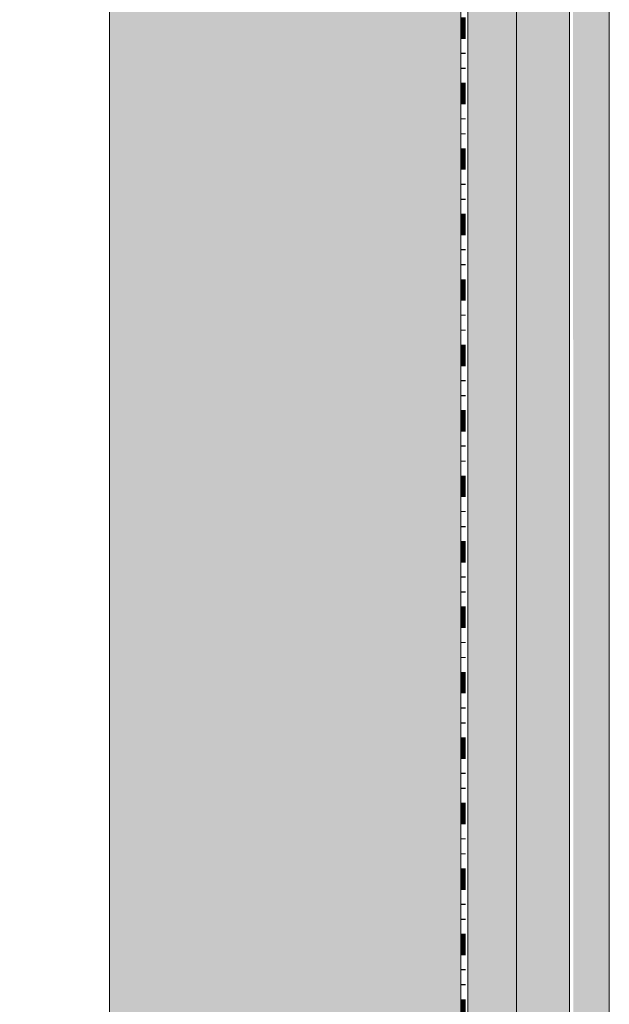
# Model space of a CAD drawing. Header units: millimetres. Extents: x -281 to 121694, y -16481 to 65128.
# Tile 103 of 256: x 22150 to 22216, y 22364 to 22476. Entities that reach past the tile are written whole.
import ezdxf

# ---------------------------------------------------------------- set-up
doc = ezdxf.new("R2010")
doc.units = ezdxf.units.MM
doc.linetypes.add('ARC FS 060 minutes', pattern=[7.2, 2.4, -1.6, 0, -1.6, 0, -1.6])
doc.layers.add('A--L$01A__Algemeen', color=7, linetype='Continuous', lineweight=5)
doc.layers.add('A--L3__Afbouw', color=2, linetype='Continuous', lineweight=5)

# ---------------------------------------------------------------- blocks, each defined once
blk = doc.blocks.new('65_GM_LIB_fire separation vertical_gen_arc - 060 minutes-2362788-L_80_ 16')
at = {"layer": 'A--L$01A__Algemeen', "linetype": 'ARC FS 060 minutes', "lineweight": 100}
blk.add_line((0, 0), (8340, 0), dxfattribs=at)
blk = doc.blocks.new('TBR-B-INS-BR-ARC-R25_rvt-1-L_80_ 16')
at = {"layer": 'A--L$01A__Algemeen', "color": 124, "lineweight": 9, "rotation": 89.9999999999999}
blk.add_blockref('65_GM_LIB_fire separation vertical_gen_arc - 060 minutes-2362788-L_80_ 16', (22200, 22059.07), dxfattribs=at)
blk = doc.blocks.new('NLRS_30_DO_UN_paneel-SH_gen_cpz1 - 32_30_paneel_gen-58057684-L_80_ 16')
at = {"layer": 'A--L3__Afbouw'}
for points in [[(565, -9.7), (565, 30), (-565, 30), (-565, -9.7), (324.91, -9.7)], [(-48.42, -22), (585, -22), (585, -16), (-585, -16), (-585, -22), (-421.76, -22)]]:
    blk.add_hatch(color=256, dxfattribs=at).paths.add_polyline_path(points)
h = blk.add_hatch(color=256, dxfattribs=at)
h.paths.add_polyline_path([(565, -26.5), (585, -26.5), (585, -22), (-585, -22.5), (-585, -26.5), (324.91, -26.5)])
h.paths.add_polyline_path([(565, -16), (585, -16), (585, -10.5), (-585, -10.5), (-585, -16), (324.91, -16)])
for p, q in [((-565, 30), (565, 30)), ((565, -9.7), (-565, -9.7)), ((566, -10.5), (-566, -10.5)), ((585, -16), (-585, -16)), ((-585, -22), (585, -22)), ((-566, -26.5), (566, -26.5))]:
    blk.add_line(p, q, dxfattribs=at)
blk = doc.blocks.new('NLRS_30_DO_UN_clearance zone-SH_gen_cpz - NLRS_30_DO_UN_clearance zone-SH_gen_cpz-53700860-L_80_ 16')
at = {"layer": 'A--L3__Afbouw'}
blk.add_arc((-652.5, 43.5), 1302.57, 359.40617, 90, dxfattribs=at)

msp = doc.modelspace()

# ---------------------------------------------------------------- block references
at = {"lineweight": 5}
msp.add_blockref('TBR-B-INS-BR-ARC-R25_rvt-1-L_80_ 16', (0, 0), dxfattribs=at)
at = {"layer": 'A--L3__Afbouw', "rotation": 89.99999999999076}
for name in ['NLRS_30_DO_UN_clearance zone-SH_gen_cpz - NLRS_30_DO_UN_clearance zone-SH_gen_cpz-53700860-L_80_ 16', 'NLRS_30_DO_UN_paneel-SH_gen_cpz1 - 32_30_paneel_gen-58057684-L_80_ 16']:
    msp.add_blockref(name, (22190, 22822.5), dxfattribs=at)

doc.saveas('drawing.dxf')
